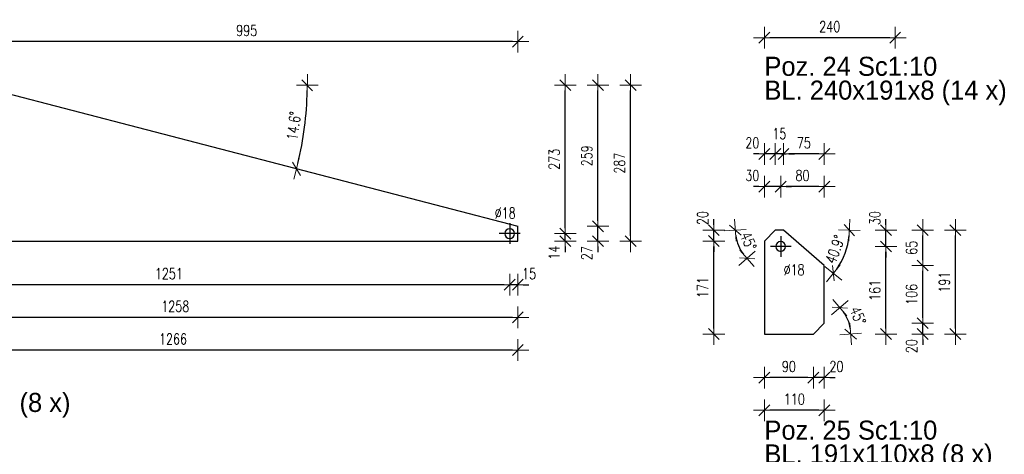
# Model space of a CAD drawing. Header units: millimetres. Extents: x 2297 to 3051, y 15557 to 16018.
# Tile 7 of 20: x 2505 to 2685, y 15782 to 15862. Entities that reach past the tile are written whole.
import ezdxf

# ---------------------------------------------------------------- set-up
doc = ezdxf.new("R2010")
doc.units = ezdxf.units.MM
doc.header["$LTSCALE"] = 10
doc.linetypes.add('MITTE', pattern=[2, 1.25, -0.25, 0.25, -0.25])
doc.layers.get('Defpoints').update_dxf_attribs({"color": 1})
doc.layers.add('PS_DIM', color=4, linetype='Continuous', lineweight=13)
doc.layers.add('PS_SOLID', color=7, linetype='Continuous', lineweight=30)
doc.layers.add('PS_MID', color=5, linetype='MITTE')
doc.layers.add('PS_PLATE', color=1, linetype='Continuous')
doc.styles.add('simplex', font='simplex.shx', dxfattribs={"width": 0.75})
doc.dimstyles.new('1_10_PRZ_DS1-LS10', dxfattribs={"dimtxt": 2, "dimasz": 1, "dimexe": 2, "dimexo": 5, "dimgap": 1, "dimtad": 1, "dimdec": 0, "dimlfac": 10, "dimtxsty": 'simplex', "dimblk": 'dimznak', "dimcen": 2, "dimse1": 1, "dimse2": 1, "dimclrt": 3, "dimadec": 1, "dimazin": 0, "dimtfac": 1, "dimtdec": 0, "dimtix": 1, "dimtmove": 2, "dimatfit": 3, "dimldrblk": 'dim-grot', "dimfxl": 1, "dimarcsym": 0})

# ---------------------------------------------------------------- blocks, each defined once
blk = doc.blocks.new('dimznak')
at = {"color": 0}
for points in [[(0, 2), (0, -2)], [(-2, 0), (2, 0)]]:
    blk.add_lwpolyline(points, dxfattribs=at)
at = {"color": 2}
blk.add_lwpolyline([(1, 1), (-1, -1)], dxfattribs=at)
blk = doc.blocks.new('*D76')
at = {"layer": 'Defpoints', "color": 0, "transparency": 16777216}
for p in [(2496.66, 15850.02), (2599.51, 15850.02), (2556.66, 15839.72), (2596.19, 15824.09)]:
    blk.add_point(p, dxfattribs=at)
at = {"layer": 'PS_DIM', "color": 0, "lineweight": -2, "transparency": 16777216}
blk.add_arc((2496.66, 15850.02), 60.87, 346.3367, 359.0588, dxfattribs=at)
for p, rotation in [((2557.53, 15850.02), 89.52938790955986), ((2555.57, 15834.67), 255.8661104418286)]:
    blk.add_blockref('dimznak', p, dxfattribs=dict(at, rotation=rotation))
at = {"layer": 'PS_DIM', "color": 3, "transparency": 16777216, "insert": (2555.06, 15842.54), "char_height": 2, "attachment_point": 5, "rotation": 82.6977, "style": 'simplex'}
blk.add_mtext('14.6%%d', dxfattribs=at)
blk = doc.blocks.new('dim-grot')
blk.add_hatch(color=256).paths.add_polyline_path([(0, 0), (-2, 0.5), (-2, -0.5)])
blk.add_lwpolyline([(0, 0), (-2, 0.5), (-2, -0.5), (0, 0)])
blk = doc.blocks.new('*D77')
at = {"layer": 'Defpoints', "color": 0, "transparency": 16777216}
for p in [(2594.69, 15822.76), (2596.19, 15821.36), (2604.89, 15822.76)]:
    blk.add_point(p, dxfattribs=at)
at = {"layer": 'PS_DIM', "color": 0, "lineweight": -2, "transparency": 16777216}
for p, q in [((2604.89, 15823.76), (2604.89, 15824.76)), ((2604.89, 15821.36), (2604.89, 15822.76)), ((2604.89, 15820.36), (2604.89, 15819.36))]:
    blk.add_line(p, q, dxfattribs=at)
for p, rotation in [((2604.89, 15822.76), 270), ((2604.89, 15821.36), 90)]:
    blk.add_blockref('dimznak', p, dxfattribs=dict(at, rotation=rotation))
at = {"layer": 'PS_DIM', "color": 3, "transparency": 16777216, "insert": (2602.85, 15819.25), "char_height": 2, "attachment_point": 5, "rotation": 90, "style": 'simplex'}
blk.add_mtext('14', dxfattribs=at)
blk = doc.blocks.new('*D79')
at = {"layer": 'Defpoints', "color": 0, "transparency": 16777216}
for p in [(2596.19, 15824.09), (2610.89, 15824.09), (2596.19, 15821.36)]:
    blk.add_point(p, dxfattribs=at)
at = {"layer": 'PS_DIM', "color": 0, "lineweight": -2, "transparency": 16777216}
for p, q in [((2610.89, 15825.09), (2610.89, 15826.09)), ((2610.89, 15821.36), (2610.89, 15824.09)), ((2610.89, 15820.36), (2610.89, 15819.36))]:
    blk.add_line(p, q, dxfattribs=at)
for p, rotation in [((2610.89, 15824.09), 270), ((2610.89, 15821.36), 90)]:
    blk.add_blockref('dimznak', p, dxfattribs=dict(at, rotation=rotation))
at = {"layer": 'PS_DIM', "color": 3, "transparency": 16777216, "insert": (2608.85, 15819.15), "char_height": 2, "attachment_point": 5, "rotation": 90, "style": 'simplex'}
blk.add_mtext('27', dxfattribs=at)
blk = doc.blocks.new('*D86')
at = {"layer": 'Defpoints', "color": 0, "transparency": 16777216}
for p in [(2594.69, 15822.76), (2596.19, 15821.36), (2594.69, 15813.36)]:
    blk.add_point(p, dxfattribs=at)
at = {"layer": 'PS_DIM', "color": 0, "lineweight": -2, "transparency": 16777216}
for p, q in [((2593.69, 15813.36), (2592.69, 15813.36)), ((2596.19, 15813.36), (2594.69, 15813.36)), ((2597.19, 15813.36), (2598.19, 15813.36))]:
    blk.add_line(p, q, dxfattribs=at)
blk.add_blockref('dimznak', (2594.69, 15813.36), dxfattribs=at)
at = {"layer": 'PS_DIM', "color": 0, "lineweight": -2, "transparency": 16777216, "rotation": 180}
blk.add_blockref('dimznak', (2596.19, 15813.36), dxfattribs=at)
at = {"layer": 'PS_DIM', "color": 3, "transparency": 16777216, "insert": (2598.26, 15815.4), "char_height": 2, "attachment_point": 5, "style": 'simplex'}
blk.add_mtext('15', dxfattribs=at)
blk = doc.blocks.new('*D87')
at = {"layer": 'Defpoints', "color": 0, "transparency": 16777216}
for p in [(2469.58, 15821.36), (2594.69, 15822.76), (2469.58, 15813.36)]:
    blk.add_point(p, dxfattribs=at)
at = {"layer": 'PS_DIM', "color": 0, "lineweight": -2, "transparency": 16777216}
blk.add_line((2593.69, 15813.36), (2470.58, 15813.36), dxfattribs=at)
at = {"layer": 'PS_DIM', "color": 0, "lineweight": -2, "transparency": 16777216, "rotation": 180}
blk.add_blockref('dimznak', (2469.58, 15813.36), dxfattribs=at)
at = {"layer": 'PS_DIM', "color": 0, "lineweight": -2, "transparency": 16777216}
blk.add_blockref('dimznak', (2594.69, 15813.36), dxfattribs=at)
at = {"layer": 'PS_DIM', "color": 3, "transparency": 16777216, "insert": (2532.13, 15815.4), "char_height": 2, "attachment_point": 5, "style": 'simplex'}
blk.add_mtext('1251', dxfattribs=at)
blk = doc.blocks.new('*D88')
at = {"layer": 'Defpoints', "color": 0, "transparency": 16777216}
for p in [(2470.41, 15821.36), (2596.19, 15821.36), (2470.41, 15807.36)]:
    blk.add_point(p, dxfattribs=at)
at = {"layer": 'PS_DIM', "color": 0, "lineweight": -2, "transparency": 16777216}
blk.add_line((2595.19, 15807.36), (2471.41, 15807.36), dxfattribs=at)
at = {"layer": 'PS_DIM', "color": 0, "lineweight": -2, "transparency": 16777216, "rotation": 180}
blk.add_blockref('dimznak', (2470.41, 15807.36), dxfattribs=at)
at = {"layer": 'PS_DIM', "color": 0, "lineweight": -2, "transparency": 16777216}
blk.add_blockref('dimznak', (2596.19, 15807.36), dxfattribs=at)
at = {"layer": 'PS_DIM', "color": 3, "transparency": 16777216, "insert": (2533.3, 15809.4), "char_height": 2, "attachment_point": 5, "style": 'simplex'}
blk.add_mtext('1258', dxfattribs=at)
blk = doc.blocks.new('*D90')
at = {"layer": 'Defpoints', "color": 0, "transparency": 16777216}
for p in [(2469.58, 15821.36), (2596.19, 15821.36), (2469.58, 15801.36)]:
    blk.add_point(p, dxfattribs=at)
at = {"layer": 'PS_DIM', "color": 0, "lineweight": -2, "transparency": 16777216}
blk.add_line((2595.19, 15801.36), (2470.58, 15801.36), dxfattribs=at)
at = {"layer": 'PS_DIM', "color": 0, "lineweight": -2, "transparency": 16777216, "rotation": 180}
blk.add_blockref('dimznak', (2469.58, 15801.36), dxfattribs=at)
at = {"layer": 'PS_DIM', "color": 0, "lineweight": -2, "transparency": 16777216}
blk.add_blockref('dimznak', (2596.19, 15801.36), dxfattribs=at)
at = {"layer": 'PS_DIM', "color": 3, "transparency": 16777216, "insert": (2532.88, 15803.4), "char_height": 2, "attachment_point": 5, "style": 'simplex'}
blk.add_mtext('1266', dxfattribs=at)
blk = doc.blocks.new('*D91')
at = {"layer": 'Defpoints', "color": 0, "transparency": 16777216}
for p in [(2496.66, 15858.02), (2496.66, 15850.02), (2596.19, 15824.09)]:
    blk.add_point(p, dxfattribs=at)
at = {"layer": 'PS_DIM', "color": 0, "lineweight": -2, "transparency": 16777216}
blk.add_line((2595.19, 15858.02), (2497.66, 15858.02), dxfattribs=at)
at = {"layer": 'PS_DIM', "color": 0, "lineweight": -2, "transparency": 16777216, "rotation": 180}
blk.add_blockref('dimznak', (2496.66, 15858.02), dxfattribs=at)
at = {"layer": 'PS_DIM', "color": 0, "lineweight": -2, "transparency": 16777216}
blk.add_blockref('dimznak', (2596.19, 15858.02), dxfattribs=at)
at = {"layer": 'PS_DIM', "color": 3, "transparency": 16777216, "insert": (2546.42, 15860.06), "char_height": 2, "attachment_point": 5, "style": 'simplex'}
blk.add_mtext('995', dxfattribs=at)
blk = doc.blocks.new('*D209')
at = {"layer": 'Defpoints', "color": 0, "transparency": 16777216}
for p in [(2641.45, 15872.74), (2665.45, 15872.74), (2641.45, 15858.74)]:
    blk.add_point(p, dxfattribs=at)
at = {"layer": 'PS_DIM', "color": 0, "lineweight": -2, "transparency": 16777216}
blk.add_line((2664.45, 15858.74), (2642.45, 15858.74), dxfattribs=at)
at = {"layer": 'PS_DIM', "color": 0, "lineweight": -2, "transparency": 16777216, "rotation": 180}
blk.add_blockref('dimznak', (2641.45, 15858.74), dxfattribs=at)
at = {"layer": 'PS_DIM', "color": 0, "lineweight": -2, "transparency": 16777216}
blk.add_blockref('dimznak', (2665.45, 15858.74), dxfattribs=at)
at = {"layer": 'PS_DIM', "color": 3, "transparency": 16777216, "insert": (2653.45, 15860.78), "char_height": 2, "attachment_point": 5, "style": 'simplex'}
blk.add_mtext('240', dxfattribs=at)
blk = doc.blocks.new('*D215')
at = {"layer": 'Defpoints', "color": 0, "transparency": 16777216}
for p in [(2652.45, 15806.29), (2657.07, 15806.07), (2650.45, 15804.29), (2653.28, 15804.29)]:
    blk.add_point(p, dxfattribs=at)
at = {"layer": 'PS_DIM', "color": 0, "lineweight": -2, "transparency": 16777216}
blk.add_arc((2650.45, 15804.29), 6.85, 8.3657, 36.6343, dxfattribs=at)
for p, rotation in [((2655.3, 15809.14), 130.8171514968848), ((2657.31, 15804.29), 274.1828485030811)]:
    blk.add_blockref('dimznak', p, dxfattribs=dict(at, rotation=rotation))
at = {"layer": 'PS_DIM', "color": 3, "transparency": 16777216, "insert": (2658.63, 15807.68), "char_height": 2, "attachment_point": 5, "rotation": 292.5, "style": 'simplex'}
blk.add_mtext('45%%d', dxfattribs=at)
blk = doc.blocks.new('*D216')
at = {"layer": 'Defpoints', "color": 0, "transparency": 16777216}
for p in [(2644.95, 15823.39), (2654.88, 15823.39), (2655.71, 15817.85), (2652.45, 15816.89)]:
    blk.add_point(p, dxfattribs=at)
at = {"layer": 'PS_DIM', "color": 0, "lineweight": -2, "transparency": 16777216}
blk.add_arc((2644.95, 15823.39), 12.1, 323.8211, 355.2645, dxfattribs=at)
for p, rotation in [((2657.05, 15823.39), 87.63225030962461), ((2654.1, 15815.47), 231.4533664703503)]:
    blk.add_blockref('dimznak', p, dxfattribs=dict(at, rotation=rotation))
at = {"layer": 'PS_DIM', "color": 3, "transparency": 16777216, "insert": (2654.42, 15819.86), "char_height": 2, "attachment_point": 5, "rotation": 69.5428, "style": 'simplex'}
blk.add_mtext('40.9%%d', dxfattribs=at)
blk = doc.blocks.new('*D217')
at = {"layer": 'Defpoints', "color": 0, "transparency": 16777216}
for p in [(2652.45, 15806.29), (2670.51, 15806.29), (2650.45, 15804.29)]:
    blk.add_point(p, dxfattribs=at)
at = {"layer": 'PS_DIM', "color": 0, "lineweight": -2, "transparency": 16777216}
for p, q in [((2670.51, 15807.29), (2670.51, 15808.29)), ((2670.51, 15804.29), (2670.51, 15806.29)), ((2670.51, 15803.29), (2670.51, 15802.29))]:
    blk.add_line(p, q, dxfattribs=at)
for p, rotation in [((2670.51, 15806.29), 270), ((2670.51, 15804.29), 90)]:
    blk.add_blockref('dimznak', p, dxfattribs=dict(at, rotation=rotation))
at = {"layer": 'PS_DIM', "color": 3, "transparency": 16777216, "insert": (2668.47, 15802.08), "char_height": 2, "attachment_point": 5, "rotation": 90, "style": 'simplex'}
blk.add_mtext('20', dxfattribs=at)
blk = doc.blocks.new('*D221')
at = {"layer": 'Defpoints', "color": 0, "transparency": 16777216}
for p in [(2640.62, 15823.39), (2643.45, 15823.39), (2636.36, 15821.5), (2641.45, 15821.39)]:
    blk.add_point(p, dxfattribs=at)
at = {"layer": 'PS_DIM', "color": 0, "lineweight": -2, "transparency": 16777216}
blk.add_arc((2643.45, 15823.39), 7.34, 187.8141, 217.1859, dxfattribs=at)
for p, rotation in [((2636.11, 15823.39), 93.90706128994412), ((2638.26, 15818.21), 311.092938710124)]:
    blk.add_blockref('dimznak', p, dxfattribs=dict(at, rotation=rotation))
at = {"layer": 'PS_DIM', "color": 3, "transparency": 16777216, "insert": (2638.52, 15821.35), "char_height": 2, "attachment_point": 5, "rotation": 292.5, "style": 'simplex'}
blk.add_mtext('45%%d', dxfattribs=at)
blk = doc.blocks.new('*D223')
at = {"layer": 'Defpoints', "color": 0, "transparency": 16777216}
for p in [(2641.45, 15823.39), (2663.76, 15823.39), (2644.45, 15820.39)]:
    blk.add_point(p, dxfattribs=at)
at = {"layer": 'PS_DIM', "color": 0, "lineweight": -2, "transparency": 16777216}
for p, q in [((2663.76, 15824.39), (2663.76, 15825.39)), ((2663.76, 15820.39), (2663.76, 15823.39)), ((2663.76, 15819.39), (2663.76, 15818.39))]:
    blk.add_line(p, q, dxfattribs=at)
for p, rotation in [((2663.76, 15823.39), 270), ((2663.76, 15820.39), 90)]:
    blk.add_blockref('dimznak', p, dxfattribs=dict(at, rotation=rotation))
at = {"layer": 'PS_DIM', "color": 3, "transparency": 16777216, "insert": (2661.72, 15825.61), "char_height": 2, "attachment_point": 5, "rotation": 90, "style": 'simplex'}
blk.add_mtext('30', dxfattribs=at)
blk = doc.blocks.new('*D225')
at = {"layer": 'Defpoints', "color": 0, "transparency": 16777216}
for p in [(2632.17, 15823.39), (2644.95, 15823.39), (2641.45, 15821.39)]:
    blk.add_point(p, dxfattribs=at)
at = {"layer": 'PS_DIM', "color": 0, "lineweight": -2, "transparency": 16777216}
for p, q in [((2632.17, 15824.39), (2632.17, 15825.39)), ((2632.17, 15821.39), (2632.17, 15823.39)), ((2632.17, 15820.39), (2632.17, 15819.39))]:
    blk.add_line(p, q, dxfattribs=at)
for p, rotation in [((2632.17, 15823.39), 270), ((2632.17, 15821.39), 90)]:
    blk.add_blockref('dimznak', p, dxfattribs=dict(at, rotation=rotation))
at = {"layer": 'PS_DIM', "color": 3, "transparency": 16777216, "insert": (2630.13, 15825.61), "char_height": 2, "attachment_point": 5, "rotation": 90, "style": 'simplex'}
blk.add_mtext('20', dxfattribs=at)
blk = doc.blocks.new('*D226')
at = {"layer": 'Defpoints', "color": 0, "transparency": 16777216}
for p in [(2652.45, 15806.29), (2650.45, 15804.29), (2650.45, 15796.29)]:
    blk.add_point(p, dxfattribs=at)
at = {"layer": 'PS_DIM', "color": 0, "lineweight": -2, "transparency": 16777216}
for p, q in [((2649.45, 15796.29), (2648.45, 15796.29)), ((2652.45, 15796.29), (2650.45, 15796.29)), ((2653.45, 15796.29), (2654.45, 15796.29))]:
    blk.add_line(p, q, dxfattribs=at)
blk.add_blockref('dimznak', (2650.45, 15796.29), dxfattribs=at)
at = {"layer": 'PS_DIM', "color": 0, "lineweight": -2, "transparency": 16777216, "rotation": 180}
blk.add_blockref('dimznak', (2652.45, 15796.29), dxfattribs=at)
at = {"layer": 'PS_DIM', "color": 3, "transparency": 16777216, "insert": (2654.67, 15798.33), "char_height": 2, "attachment_point": 5, "style": 'simplex'}
blk.add_mtext('20', dxfattribs=at)
blk = doc.blocks.new('*D227')
at = {"layer": 'Defpoints', "color": 0, "transparency": 16777216}
for p in [(2641.45, 15804.29), (2650.45, 15804.29), (2641.45, 15796.29)]:
    blk.add_point(p, dxfattribs=at)
at = {"layer": 'PS_DIM', "color": 0, "lineweight": -2, "transparency": 16777216}
blk.add_line((2649.45, 15796.29), (2642.45, 15796.29), dxfattribs=at)
at = {"layer": 'PS_DIM', "color": 0, "lineweight": -2, "transparency": 16777216, "rotation": 180}
blk.add_blockref('dimznak', (2641.45, 15796.29), dxfattribs=at)
at = {"layer": 'PS_DIM', "color": 0, "lineweight": -2, "transparency": 16777216}
blk.add_blockref('dimznak', (2650.45, 15796.29), dxfattribs=at)
at = {"layer": 'PS_DIM', "color": 3, "transparency": 16777216, "insert": (2645.95, 15798.33), "char_height": 2, "attachment_point": 5, "style": 'simplex'}
blk.add_mtext('90', dxfattribs=at)
blk = doc.blocks.new('*D228')
at = {"layer": 'Defpoints', "color": 0, "transparency": 16777216}
for p in [(2641.45, 15804.29), (2652.45, 15804.29), (2641.45, 15790.29)]:
    blk.add_point(p, dxfattribs=at)
at = {"layer": 'PS_DIM', "color": 0, "lineweight": -2, "transparency": 16777216}
blk.add_line((2651.45, 15790.29), (2642.45, 15790.29), dxfattribs=at)
at = {"layer": 'PS_DIM', "color": 0, "lineweight": -2, "transparency": 16777216, "rotation": 180}
blk.add_blockref('dimznak', (2641.45, 15790.29), dxfattribs=at)
at = {"layer": 'PS_DIM', "color": 0, "lineweight": -2, "transparency": 16777216}
blk.add_blockref('dimznak', (2652.45, 15790.29), dxfattribs=at)
at = {"layer": 'PS_DIM', "color": 3, "transparency": 16777216, "insert": (2646.95, 15792.33), "char_height": 2, "attachment_point": 5, "style": 'simplex'}
blk.add_mtext('110', dxfattribs=at)
blk = doc.blocks.new('*D229')
at = {"layer": 'Defpoints', "color": 0, "transparency": 16777216}
for p in [(2644.45, 15831.39), (2644.45, 15820.39), (2652.45, 15816.89)]:
    blk.add_point(p, dxfattribs=at)
at = {"layer": 'PS_DIM', "color": 0, "lineweight": -2, "transparency": 16777216}
blk.add_line((2651.45, 15831.39), (2645.45, 15831.39), dxfattribs=at)
at = {"layer": 'PS_DIM', "color": 0, "lineweight": -2, "transparency": 16777216, "rotation": 180}
blk.add_blockref('dimznak', (2644.45, 15831.39), dxfattribs=at)
at = {"layer": 'PS_DIM', "color": 0, "lineweight": -2, "transparency": 16777216}
blk.add_blockref('dimznak', (2652.45, 15831.39), dxfattribs=at)
at = {"layer": 'PS_DIM', "color": 3, "transparency": 16777216, "insert": (2648.45, 15833.43), "char_height": 2, "attachment_point": 5, "style": 'simplex'}
blk.add_mtext('80', dxfattribs=at)
blk = doc.blocks.new('*D230')
at = {"layer": 'Defpoints', "color": 0, "transparency": 16777216}
for p in [(2641.45, 15831.39), (2641.45, 15823.39), (2644.45, 15820.39)]:
    blk.add_point(p, dxfattribs=at)
at = {"layer": 'PS_DIM', "color": 0, "lineweight": -2, "transparency": 16777216}
for p, q in [((2640.45, 15831.39), (2639.45, 15831.39)), ((2644.45, 15831.39), (2641.45, 15831.39)), ((2645.45, 15831.39), (2646.45, 15831.39))]:
    blk.add_line(p, q, dxfattribs=at)
blk.add_blockref('dimznak', (2641.45, 15831.39), dxfattribs=at)
at = {"layer": 'PS_DIM', "color": 0, "lineweight": -2, "transparency": 16777216, "rotation": 180}
blk.add_blockref('dimznak', (2644.45, 15831.39), dxfattribs=at)
at = {"layer": 'PS_DIM', "color": 3, "transparency": 16777216, "insert": (2639.24, 15833.43), "char_height": 2, "attachment_point": 5, "style": 'simplex'}
blk.add_mtext('30', dxfattribs=at)
blk = doc.blocks.new('*D231')
at = {"layer": 'Defpoints', "color": 0, "transparency": 16777216}
for p in [(2644.95, 15837.39), (2644.95, 15823.39), (2652.45, 15816.89)]:
    blk.add_point(p, dxfattribs=at)
at = {"layer": 'PS_DIM', "color": 0, "lineweight": -2, "transparency": 16777216}
blk.add_line((2651.45, 15837.39), (2645.95, 15837.39), dxfattribs=at)
at = {"layer": 'PS_DIM', "color": 0, "lineweight": -2, "transparency": 16777216, "rotation": 180}
blk.add_blockref('dimznak', (2644.95, 15837.39), dxfattribs=at)
at = {"layer": 'PS_DIM', "color": 0, "lineweight": -2, "transparency": 16777216}
blk.add_blockref('dimznak', (2652.45, 15837.39), dxfattribs=at)
at = {"layer": 'PS_DIM', "color": 3, "transparency": 16777216, "insert": (2648.7, 15839.43), "char_height": 2, "attachment_point": 5, "style": 'simplex'}
blk.add_mtext('75', dxfattribs=at)
blk = doc.blocks.new('*D232')
at = {"layer": 'Defpoints', "color": 0, "transparency": 16777216}
for p in [(2643.45, 15837.39), (2643.45, 15823.39), (2644.95, 15823.39)]:
    blk.add_point(p, dxfattribs=at)
at = {"layer": 'PS_DIM', "color": 0, "lineweight": -2, "transparency": 16777216}
for p, q in [((2642.45, 15837.39), (2641.45, 15837.39)), ((2644.95, 15837.39), (2643.45, 15837.39)), ((2645.95, 15837.39), (2646.95, 15837.39))]:
    blk.add_line(p, q, dxfattribs=at)
blk.add_blockref('dimznak', (2643.45, 15837.39), dxfattribs=at)
at = {"layer": 'PS_DIM', "color": 0, "lineweight": -2, "transparency": 16777216, "rotation": 180}
blk.add_blockref('dimznak', (2644.95, 15837.39), dxfattribs=at)
at = {"layer": 'PS_DIM', "color": 3, "transparency": 16777216, "insert": (2644.2, 15841.11), "char_height": 2, "attachment_point": 5, "style": 'simplex'}
blk.add_mtext('15', dxfattribs=at)
blk = doc.blocks.new('*D233')
at = {"layer": 'Defpoints', "color": 0, "transparency": 16777216}
for p in [(2641.45, 15837.39), (2643.45, 15823.39), (2641.45, 15821.39)]:
    blk.add_point(p, dxfattribs=at)
at = {"layer": 'PS_DIM', "color": 0, "lineweight": -2, "transparency": 16777216}
for p, q in [((2640.45, 15837.39), (2639.45, 15837.39)), ((2643.45, 15837.39), (2641.45, 15837.39)), ((2644.45, 15837.39), (2645.45, 15837.39))]:
    blk.add_line(p, q, dxfattribs=at)
blk.add_blockref('dimznak', (2641.45, 15837.39), dxfattribs=at)
at = {"layer": 'PS_DIM', "color": 0, "lineweight": -2, "transparency": 16777216, "rotation": 180}
blk.add_blockref('dimznak', (2643.45, 15837.39), dxfattribs=at)
at = {"layer": 'PS_DIM', "color": 3, "transparency": 16777216, "insert": (2639.24, 15839.43), "char_height": 2, "attachment_point": 5, "style": 'simplex'}
blk.add_mtext('20', dxfattribs=at)
blk = doc.blocks.new('*X531')
at = {"color": 0}
for s, p in [('Poz. 24 Sc1:10', (2641.45, 15851.74)), ('BL. 240x191x8 (14 x)', (2641.45, 15847.36))]:
    blk.add_text(s, height=3.5, dxfattribs=at).set_placement(p)
blk = doc.blocks.new('*X565')
at = {"layer": 'PS_MID', "color": 5, "linetype": 'MITTE'}
for p, q in [((2594.69, 15824.66), (2594.69, 15820.86)), ((2596.59, 15822.76), (2592.79, 15822.76))]:
    blk.add_line(p, q, dxfattribs=at)
at = {"layer": 'PS_SOLID', "color": 7, "linetype": 'Continuous'}
for p, q in [((2496.66, 15850.02), (2596.19, 15824.09)), ((2469.58, 15823.22), (2492.57, 15848.79)), ((2596.19, 15821.36), (2596.19, 15824.09)), ((2470.41, 15821.36), (2596.19, 15821.36))]:
    blk.add_line(p, q, dxfattribs=at)
at = {"layer": 'PS_SOLID', "color": 7, "extrusion": (0, 0, -1)}
blk.add_circle((-2594.69, 15822.76), 0.9, dxfattribs=at)
at = {"layer": 'PS_SOLID', "extrusion": (0, 0, -1)}
for centre, start, end in [((-2494.24, 15850.65), 194.6045, 311.954), ((-2467.91, 15821.36), 131.954, 180)]:
    blk.add_arc(centre, 2.5, start, end, dxfattribs=at)
blk = doc.blocks.new('*X566')
at = {"color": 0}
for s, p in [('Poz. 17 Sc1:10', (2469.58, 15794.36)), ('BL. 1266x287x8 (8 x)', (2469.58, 15789.99))]:
    blk.add_text(s, height=3.5, dxfattribs=at).set_placement(p)
blk = doc.blocks.new('*X575')
at = {"layer": 'PS_MID', "color": 5, "linetype": 'MITTE'}
for p, q in [((2644.45, 15822.29), (2644.45, 15818.49)), ((2646.35, 15820.39), (2642.55, 15820.39))]:
    blk.add_line(p, q, dxfattribs=at)
at = {"layer": 'PS_SOLID', "color": 7, "linetype": 'Continuous'}
for p, q in [((2643.45, 15823.39), (2641.45, 15821.39)), ((2644.95, 15823.39), (2643.45, 15823.39)), ((2652.45, 15816.89), (2644.95, 15823.39)), ((2641.45, 15821.39), (2641.45, 15804.29)), ((2652.45, 15806.29), (2652.45, 15816.89)), ((2650.45, 15804.29), (2652.45, 15806.29)), ((2641.45, 15804.29), (2650.45, 15804.29))]:
    blk.add_line(p, q, dxfattribs=at)
at = {"layer": 'PS_SOLID', "color": 7, "extrusion": (0, 0, -1)}
blk.add_circle((-2644.45, 15820.39), 0.9, dxfattribs=at)

msp = doc.modelspace()

# ---------------------------------------------------------------- block references
for name in ['*X531', '*X566']:
    msp.add_blockref(name, (0, 0))
at = {"layer": 'PS_PLATE'}
for name in ['*X565', '*X575']:
    msp.add_blockref(name, (0, 0), dxfattribs=at)

# ---------------------------------------------------------------- texts
at = {"color": 0}
for s, p in [('Poz. 25 Sc1:10', (2641.45, 15784.9)), ('BL. 191x110x8 (8 x)', (2641.45, 15780.53))]:
    msp.add_text(s, height=3.5, dxfattribs=at).set_placement(p)
at = {"layer": 'PS_DIM', "char_height": 2, "attachment_point": 7, "style": 'simplex'}
for insert in [(2591.93, 15825.52), (2644.97, 15815.1)]:
    msp.add_mtext('\\A1;%%c18', dxfattribs=dict(at, insert=insert))

# ---------------------------------------------------------------- dimensions: what is measured, and where the dimension line sits
at = {"layer": 'PS_DIM'}
for base, p1, p2, angle, text, picture, middle in [((2641.45, 15858.74), (2665.45, 15872.74), (2641.45, 15872.74), 180, '240', '*D209', (2653.45, 15860.78)), ((2496.66, 15858.02), (2596.19, 15824.09), (2496.66, 15850.02), 180, '995', '*D91', (2546.42, 15860.06)), ((2643.45, 15837.39), (2644.95, 15823.39), (2643.45, 15823.39), 180, '15', '*D232', (2644.2, 15841.11)), ((2641.45, 15837.39), (2643.45, 15823.39), (2641.45, 15821.39), 180, '20', '*D233', (2639.24, 15839.43)), ((2644.95, 15837.39), (2652.45, 15816.89), (2644.95, 15823.39), 180, '75', '*D231', (2648.7, 15839.43)), ((2641.45, 15831.39), (2644.45, 15820.39), (2641.45, 15823.39), 180, '30', '*D230', (2639.24, 15833.43)), ((2644.45, 15831.39), (2652.45, 15816.89), (2644.45, 15820.39), 180, '80', '*D229', (2648.45, 15833.43)), ((2632.17, 15823.39), (2641.45, 15821.39), (2644.95, 15823.39), 90, '20', '*D225', (2630.13, 15825.61)), ((2663.76, 15823.39), (2644.45, 15820.39), (2641.45, 15823.39), 90, '30', '*D223', (2661.72, 15825.61)), ((2604.89, 15822.76), (2596.19, 15821.36), (2594.69, 15822.76), 90, '14', '*D77', (2602.85, 15819.25)), ((2610.89, 15824.09), (2596.19, 15821.36), (2596.19, 15824.09), 90, '27', '*D79', (2608.85, 15819.15)), ((2469.58, 15813.36), (2594.69, 15822.76), (2469.58, 15821.36), 180, '1251', '*D87', (2532.13, 15815.4)), ((2469.58, 15801.36), (2596.19, 15821.36), (2469.58, 15821.36), 180, '1266', '*D90', (2532.88, 15803.4)), ((2470.41, 15807.36), (2596.19, 15821.36), (2470.41, 15821.36), 180, '1258', '*D88', (2533.3, 15809.4)), ((2594.69, 15813.36), (2596.19, 15821.36), (2594.69, 15822.76), 180, '15', '*D86', (2598.26, 15815.4)), ((2670.51, 15806.29), (2650.45, 15804.29), (2652.45, 15806.29), 90, '20', '*D217', (2668.47, 15802.08)), ((2650.45, 15796.29), (2652.45, 15806.29), (2650.45, 15804.29), 180, '20', '*D226', (2654.67, 15798.33)), ((2641.45, 15796.29), (2650.45, 15804.29), (2641.45, 15804.29), 180, '90', '*D227', (2645.95, 15798.33)), ((2641.45, 15790.29), (2652.45, 15804.29), (2641.45, 15804.29), 180, '110', '*D228', (2646.95, 15792.33))]:
    dim = msp.add_linear_dim(base=base, p1=p1, p2=p2, angle=angle, text=text, dimstyle='1_10_PRZ_DS1-LS10', dxfattribs=at)
    dim.commit()
    dim.dimension.update_dxf_attribs({"geometry": picture, "text_midpoint": middle, "dimtype": 128})
for base, center, p1, p2, text, picture, middle in [((2556.66, 15839.72), (2496.66, 15850.02), (2596.19, 15824.09), (2599.51, 15850.02), '14.6%%d', '*D76', (2555.06, 15842.54)), ((2636.36, 15821.5), (2643.45, 15823.39), (2640.62, 15823.39), (2641.45, 15821.39), '45%%d', '*D221', (2638.52, 15821.35)), ((2655.71, 15817.85), (2644.95, 15823.39), (2652.45, 15816.89), (2654.88, 15823.39), '40.9%%d', '*D216', (2654.42, 15819.86)), ((2657.07, 15806.07), (2650.45, 15804.29), (2653.28, 15804.29), (2652.45, 15806.29), '45%%d', '*D215', (2658.63, 15807.68))]:
    dim = msp.add_angular_dim_3p(base=base, center=center, p1=p1, p2=p2, text=text, dimstyle='1_10_PRZ_DS1-LS10', dxfattribs=at)
    dim.commit()
    dim.dimension.update_dxf_attribs({"geometry": picture, "text_midpoint": middle})
for base, p1, p2, location, text in [((2610.89, 15850.02), (2596.19, 15824.09), (2496.66, 15850.02), (2608.85, 15837.05), '259'), ((2604.89, 15850.02), (2594.69, 15822.76), (2596.19, 15850.02), (2602.85, 15836.39), '273'), ((2616.89, 15850.02), (2596.19, 15821.36), (2596.19, 15850.02), (2614.85, 15835.69), '287'), ((2670.51, 15823.39), (2652.45, 15816.89), (2644.95, 15823.39), (2668.47, 15820.14), '65'), ((2676.51, 15823.39), (2652.45, 15804.29), (2652.45, 15823.39), (2674.47, 15813.84), '191'), ((2632.17, 15821.39), (2641.45, 15804.29), (2641.45, 15821.39), (2630.13, 15812.84), '171'), ((2663.76, 15820.39), (2641.45, 15804.29), (2644.45, 15820.39), (2661.72, 15812.34), '161'), ((2670.51, 15816.89), (2652.45, 15806.29), (2652.45, 15816.89), (2668.47, 15811.59), '106')]:
    msp.add_linear_dim(base=base, p1=p1, p2=p2, angle=90, location=location, text=text, dimstyle='1_10_PRZ_DS1-LS10', dxfattribs=at).render()

doc.saveas('drawing.dxf')
